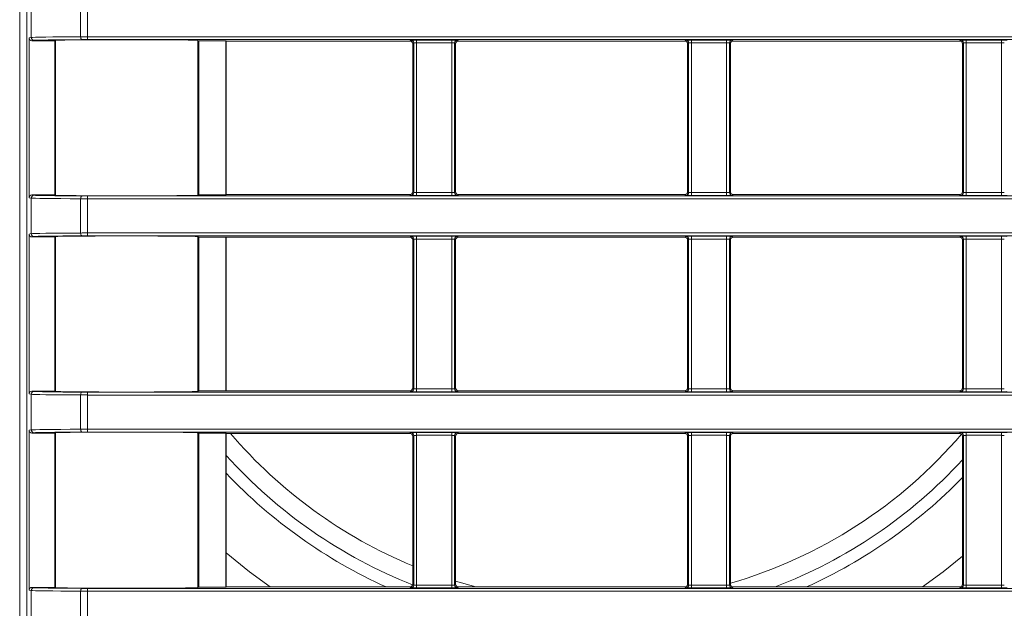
# Model space of a CAD drawing. Header units: millimetres. Extents: x 0 to 1118, y 0 to 864.
# Tile 159 of 256: x 708 to 725, y 96 to 106. Entities that reach past the tile are written whole.
import ezdxf

# ---------------------------------------------------------------- set-up
doc = ezdxf.new("R2010")
doc.units = ezdxf.units.MM

msp = doc.modelspace()

# ---------------------------------------------------------------- linework, layer by layer
at = {"color": 7, "linetype": 'Continuous', "lineweight": 15}
for p, q in [((708.026, 81.943), (708.026, 117.219)), ((708.152, 82.131), (708.152, 117.031)), ((708.191, 106.152), (708.191, 103.344)), ((708.241, 106.102), (708.641, 106.102)), ((708.641, 106.102), (708.652, 106.108)), ((708.641, 106.102), (708.641, 103.394)), ((708.652, 106.108), (708.652, 103.389)), ((711.152, 106.108), (711.169, 106.099)), ((711.152, 106.108), (711.152, 103.389)), ((711.169, 106.099), (711.645, 106.099)), ((711.169, 103.398), (711.169, 106.099)), ((711.652, 106.096), (711.645, 106.099)), ((711.645, 106.099), (711.645, 103.398)), ((711.652, 106.096), (714.877, 106.096)), ((711.652, 106.096), (711.652, 103.401)), ((714.927, 103.451), (714.927, 106.046)), ((715.677, 106.046), (715.677, 103.451)), ((715.727, 106.096), (719.702, 106.096)), ((719.752, 103.451), (719.752, 106.046)), ((720.502, 106.046), (720.502, 103.451)), ((720.552, 106.096), (724.527, 106.096)), ((724.577, 103.451), (724.577, 106.046)), ((708.641, 103.394), (708.241, 103.394)), ((708.652, 103.389), (708.641, 103.394)), ((711.169, 103.398), (711.152, 103.389)), ((711.645, 103.398), (711.169, 103.398)), ((711.645, 103.398), (711.652, 103.401)), ((714.877, 103.401), (711.652, 103.401)), ((719.702, 103.401), (715.727, 103.401)), ((724.527, 103.401), (720.552, 103.401)), ((708.191, 102.707), (708.191, 99.899)), ((708.241, 102.657), (708.641, 102.657)), ((708.641, 102.657), (708.652, 102.663)), ((708.641, 102.657), (708.641, 99.949)), ((708.652, 102.663), (708.652, 99.944)), ((711.152, 102.663), (711.169, 102.654)), ((711.152, 102.663), (711.152, 99.944)), ((711.169, 102.654), (711.645, 102.654)), ((711.169, 99.953), (711.169, 102.654)), ((711.652, 102.651), (711.645, 102.654)), ((711.645, 102.654), (711.645, 99.953)), ((711.652, 102.651), (714.877, 102.651)), ((711.652, 102.651), (711.652, 99.956)), ((714.927, 100.006), (714.927, 102.601)), ((715.677, 102.601), (715.677, 100.006)), ((715.727, 102.651), (719.702, 102.651)), ((719.752, 100.006), (719.752, 102.601)), ((720.502, 102.601), (720.502, 100.006)), ((720.552, 102.651), (724.527, 102.651)), ((724.577, 100.006), (724.577, 102.601)), ((708.641, 99.949), (708.241, 99.949)), ((708.652, 99.944), (708.641, 99.949)), ((711.169, 99.953), (711.152, 99.944)), ((711.645, 99.953), (711.169, 99.953)), ((711.645, 99.953), (711.652, 99.956)), ((714.877, 99.956), (711.652, 99.956)), ((719.702, 99.956), (715.727, 99.956)), ((724.527, 99.956), (720.552, 99.956)), ((708.191, 99.262), (708.191, 96.454)), ((708.641, 99.212), (708.652, 99.218)), ((708.652, 99.218), (708.652, 96.499)), ((711.152, 99.218), (711.169, 99.209)), ((711.152, 99.218), (711.152, 96.499)), ((708.241, 99.212), (708.641, 99.212)), ((708.641, 99.212), (708.641, 96.504)), ((711.169, 99.209), (711.645, 99.209)), ((711.169, 96.508), (711.169, 99.209)), ((711.652, 99.206), (711.645, 99.209)), ((711.645, 99.209), (711.645, 96.508)), ((711.652, 99.206), (714.877, 99.206)), ((711.652, 99.206), (711.652, 96.511)), ((714.927, 96.561), (714.927, 99.156)), ((715.677, 99.156), (715.677, 96.561)), ((715.727, 99.206), (719.702, 99.206)), ((719.752, 96.561), (719.752, 99.156)), ((720.502, 99.156), (720.502, 96.561)), ((720.552, 99.206), (724.527, 99.206)), ((724.577, 96.561), (724.577, 99.156)), ((708.641, 96.504), (708.241, 96.504)), ((708.652, 96.499), (708.641, 96.504)), ((711.169, 96.508), (711.152, 96.499)), ((711.645, 96.508), (711.169, 96.508)), ((711.645, 96.508), (711.652, 96.511)), ((714.877, 96.511), (711.652, 96.511)), ((716.034, 96.511), (715.677, 96.612)), ((719.702, 96.511), (715.727, 96.511)), ((724.527, 96.511), (720.552, 96.511))]:
    msp.add_line(p, q, dxfattribs=at)
at = {"color": 9, "linetype": 'Continuous', "lineweight": 0}
for p, q in [((708.228, 106.159), (708.228, 106.783)), ((709.096, 106.17), (709.096, 106.771)), ((709.216, 106.771), (709.216, 106.171)), ((708.191, 106.152), (708.228, 106.159)), ((709.216, 106.171), (743.948, 106.171)), ((709.216, 106.171), (709.216, 106.121)), ((708.278, 106.109), (708.241, 106.102)), ((743.898, 106.121), (709.216, 106.121)), ((714.877, 106.096), (714.893, 106.112)), ((714.943, 106.062), (714.927, 106.046)), ((714.943, 103.435), (714.943, 106.062)), ((714.993, 106.113), (715.611, 106.113)), ((714.993, 106.063), (714.993, 106.113)), ((715.611, 106.063), (714.993, 106.063)), ((714.993, 106.063), (714.993, 103.434)), ((715.611, 106.063), (715.611, 106.113)), ((715.611, 103.434), (715.611, 106.063)), ((715.661, 106.062), (715.661, 103.435)), ((715.677, 106.046), (715.661, 106.062)), ((715.711, 106.112), (715.727, 106.096)), ((719.702, 106.096), (719.718, 106.112)), ((719.768, 106.062), (719.752, 106.046)), ((719.768, 103.435), (719.768, 106.062)), ((719.818, 106.113), (720.436, 106.113)), ((719.818, 106.063), (719.818, 106.113)), ((720.436, 106.063), (719.818, 106.063)), ((719.818, 106.063), (719.818, 103.434)), ((720.436, 106.063), (720.436, 106.113)), ((720.436, 103.434), (720.436, 106.063)), ((720.486, 106.062), (720.486, 103.435)), ((720.502, 106.046), (720.486, 106.062)), ((720.536, 106.112), (720.552, 106.096)), ((724.527, 106.096), (724.543, 106.112)), ((724.593, 106.062), (724.577, 106.046)), ((724.593, 103.435), (724.593, 106.062)), ((724.643, 106.113), (725.261, 106.113)), ((724.643, 106.063), (724.643, 106.113)), ((725.261, 106.063), (724.643, 106.063)), ((724.643, 106.063), (724.643, 103.434)), ((725.261, 106.063), (725.261, 106.113)), ((725.261, 103.434), (725.261, 106.063)), ((708.241, 103.394), (708.278, 103.388)), ((709.216, 103.326), (709.216, 103.376)), ((709.216, 103.376), (743.898, 103.376)), ((714.893, 103.385), (714.877, 103.401)), ((714.927, 103.451), (714.943, 103.435)), ((714.993, 103.384), (714.993, 103.434)), ((714.993, 103.434), (715.611, 103.434)), ((715.611, 103.384), (714.993, 103.384)), ((715.611, 103.384), (715.611, 103.434)), ((715.661, 103.435), (715.677, 103.451)), ((715.727, 103.401), (715.711, 103.385)), ((719.718, 103.385), (719.702, 103.401)), ((719.752, 103.451), (719.768, 103.435)), ((719.818, 103.384), (719.818, 103.434)), ((719.818, 103.434), (720.436, 103.434)), ((720.436, 103.384), (719.818, 103.384)), ((720.436, 103.384), (720.436, 103.434)), ((720.486, 103.435), (720.502, 103.451)), ((720.552, 103.401), (720.536, 103.385)), ((724.543, 103.385), (724.527, 103.401)), ((724.577, 103.451), (724.593, 103.435)), ((724.643, 103.384), (724.643, 103.434)), ((724.643, 103.434), (725.261, 103.434)), ((725.261, 103.384), (724.643, 103.384)), ((725.261, 103.384), (725.261, 103.434)), ((708.228, 103.338), (708.191, 103.344)), ((708.228, 102.714), (708.228, 103.338)), ((709.096, 102.725), (709.096, 103.326)), ((709.216, 103.326), (709.216, 102.726)), ((743.948, 103.326), (709.216, 103.326)), ((708.191, 102.707), (708.228, 102.714)), ((709.216, 102.726), (743.948, 102.726)), ((709.216, 102.726), (709.216, 102.676)), ((743.898, 102.676), (709.216, 102.676)), ((708.278, 102.664), (708.241, 102.657)), ((714.877, 102.651), (714.893, 102.667)), ((714.943, 102.617), (714.927, 102.601)), ((714.943, 99.99), (714.943, 102.617)), ((714.993, 102.668), (715.611, 102.668)), ((714.993, 102.618), (714.993, 102.668)), ((715.611, 102.618), (714.993, 102.618)), ((714.993, 102.618), (714.993, 99.989)), ((715.611, 102.618), (715.611, 102.668)), ((715.611, 99.989), (715.611, 102.618)), ((715.661, 102.617), (715.661, 99.99)), ((715.677, 102.601), (715.661, 102.617)), ((715.711, 102.667), (715.727, 102.651)), ((719.702, 102.651), (719.718, 102.667)), ((719.768, 102.617), (719.752, 102.601)), ((719.768, 99.99), (719.768, 102.617)), ((719.818, 102.668), (720.436, 102.668)), ((719.818, 102.618), (719.818, 102.668)), ((720.436, 102.618), (719.818, 102.618)), ((719.818, 102.618), (719.818, 99.989)), ((720.436, 102.618), (720.436, 102.668)), ((720.436, 99.989), (720.436, 102.618)), ((720.486, 102.617), (720.486, 99.99)), ((720.502, 102.601), (720.486, 102.617)), ((720.536, 102.667), (720.552, 102.651)), ((724.527, 102.651), (724.543, 102.667)), ((724.593, 102.617), (724.577, 102.601)), ((724.593, 99.99), (724.593, 102.617)), ((724.643, 102.668), (725.261, 102.668)), ((724.643, 102.618), (724.643, 102.668)), ((725.261, 102.618), (724.643, 102.618)), ((724.643, 102.618), (724.643, 99.989)), ((725.261, 102.618), (725.261, 102.668)), ((725.261, 99.989), (725.261, 102.618)), ((708.241, 99.949), (708.278, 99.943)), ((709.216, 99.881), (709.216, 99.931)), ((709.216, 99.931), (743.898, 99.931)), ((714.893, 99.94), (714.877, 99.956)), ((714.927, 100.006), (714.943, 99.99)), ((714.993, 99.939), (714.993, 99.989)), ((714.993, 99.989), (715.611, 99.989)), ((715.611, 99.939), (714.993, 99.939)), ((715.611, 99.939), (715.611, 99.989)), ((715.661, 99.99), (715.677, 100.006)), ((715.727, 99.956), (715.711, 99.94)), ((719.718, 99.94), (719.702, 99.956)), ((719.752, 100.006), (719.768, 99.99)), ((719.818, 99.939), (719.818, 99.989)), ((719.818, 99.989), (720.436, 99.989)), ((720.436, 99.939), (719.818, 99.939)), ((720.436, 99.939), (720.436, 99.989)), ((720.486, 99.99), (720.502, 100.006)), ((720.552, 99.956), (720.536, 99.94)), ((724.543, 99.94), (724.527, 99.956)), ((724.577, 100.006), (724.593, 99.99)), ((724.643, 99.939), (724.643, 99.989)), ((724.643, 99.989), (725.261, 99.989)), ((725.261, 99.939), (724.643, 99.939)), ((725.261, 99.939), (725.261, 99.989)), ((708.228, 99.893), (708.191, 99.899)), ((708.228, 99.269), (708.228, 99.893)), ((709.096, 99.28), (709.096, 99.881)), ((709.216, 99.881), (709.216, 99.281)), ((743.948, 99.881), (709.216, 99.881)), ((708.191, 99.262), (708.228, 99.269)), ((708.278, 99.219), (708.241, 99.212)), ((709.216, 99.281), (743.948, 99.281)), ((709.216, 99.281), (709.216, 99.231)), ((743.898, 99.231), (709.216, 99.231)), ((714.877, 99.206), (714.893, 99.222)), ((714.993, 99.223), (715.611, 99.223)), ((714.993, 99.223), (714.993, 99.173)), ((715.611, 99.223), (715.611, 99.173)), ((715.711, 99.222), (715.727, 99.206)), ((719.702, 99.206), (719.718, 99.222)), ((719.818, 99.223), (720.436, 99.223)), ((719.818, 99.223), (719.818, 99.173)), ((720.436, 99.223), (720.436, 99.173)), ((720.536, 99.222), (720.552, 99.206)), ((724.527, 99.206), (724.543, 99.222)), ((724.643, 99.223), (725.261, 99.223)), ((724.643, 99.223), (724.643, 99.173)), ((725.261, 99.223), (725.261, 99.173)), ((714.943, 99.172), (714.927, 99.156)), ((714.943, 96.545), (714.943, 99.172)), ((715.611, 99.173), (714.993, 99.173)), ((714.993, 99.173), (714.993, 96.544)), ((715.611, 96.544), (715.611, 99.173)), ((715.661, 99.172), (715.661, 96.545)), ((715.677, 99.156), (715.661, 99.172)), ((719.768, 99.172), (719.752, 99.156)), ((719.768, 96.545), (719.768, 99.172)), ((720.436, 99.173), (719.818, 99.173)), ((719.818, 99.173), (719.818, 96.544)), ((720.436, 96.544), (720.436, 99.173)), ((720.486, 99.172), (720.486, 96.545)), ((720.502, 99.156), (720.486, 99.172)), ((724.593, 99.172), (724.577, 99.156)), ((724.593, 96.545), (724.593, 99.172)), ((725.261, 99.173), (724.643, 99.173)), ((724.643, 99.173), (724.643, 96.544)), ((725.261, 96.544), (725.261, 99.173)), ((708.228, 96.448), (708.191, 96.454)), ((708.241, 96.504), (708.278, 96.498)), ((709.216, 96.436), (709.216, 96.486)), ((709.216, 96.486), (743.898, 96.486)), ((714.893, 96.495), (714.877, 96.511)), ((714.927, 96.561), (714.943, 96.545)), ((714.993, 96.544), (714.993, 96.494)), ((714.993, 96.544), (715.611, 96.544)), ((715.611, 96.494), (714.993, 96.494)), ((715.611, 96.544), (715.611, 96.494)), ((715.661, 96.545), (715.677, 96.561)), ((715.727, 96.511), (715.711, 96.495)), ((719.718, 96.495), (719.702, 96.511)), ((719.752, 96.561), (719.768, 96.545)), ((719.818, 96.544), (720.436, 96.544)), ((719.818, 96.544), (719.818, 96.494)), ((720.436, 96.494), (719.818, 96.494)), ((720.436, 96.544), (720.436, 96.494)), ((720.486, 96.545), (720.502, 96.561)), ((720.552, 96.511), (720.536, 96.495)), ((724.543, 96.495), (724.527, 96.511)), ((724.577, 96.561), (724.593, 96.545)), ((724.643, 96.544), (725.261, 96.544)), ((724.643, 96.544), (724.643, 96.494)), ((725.261, 96.494), (724.643, 96.494)), ((725.261, 96.544), (725.261, 96.494)), ((708.228, 95.824), (708.228, 96.448)), ((709.096, 95.835), (709.096, 96.436)), ((709.216, 96.436), (709.216, 95.836)), ((743.948, 96.436), (709.216, 96.436))]:
    msp.add_line(p, q, dxfattribs=at)
at = {"color": 9, "linetype": 'Continuous', "lineweight": 0, "flags": 128}
for points in [[(709.096, 106.17), (709.097, 106.161), (709.098, 106.151), (709.1, 106.143), (709.103, 106.135), (709.107, 106.129), (709.111, 106.124), (709.115, 106.121), (709.12, 106.12)], [(709.096, 103.326), (709.097, 103.336), (709.098, 103.345), (709.1, 103.354), (709.103, 103.362), (709.107, 103.368), (709.111, 103.373), (709.115, 103.375), (709.12, 103.376)], [(709.096, 102.725), (709.097, 102.716), (709.098, 102.706), (709.1, 102.698), (709.103, 102.69), (709.107, 102.684), (709.111, 102.679), (709.115, 102.676), (709.12, 102.675)], [(709.096, 99.881), (709.097, 99.891), (709.098, 99.9), (709.1, 99.909), (709.103, 99.917), (709.107, 99.923), (709.111, 99.928), (709.115, 99.93), (709.12, 99.931)], [(709.096, 99.28), (709.097, 99.271), (709.098, 99.261), (709.1, 99.253), (709.103, 99.245), (709.107, 99.239), (709.111, 99.234), (709.115, 99.231), (709.12, 99.23)], [(709.096, 96.436), (709.097, 96.446), (709.098, 96.455), (709.1, 96.464), (709.103, 96.472), (709.107, 96.478), (709.111, 96.483), (709.115, 96.485), (709.12, 96.486)]]:
    msp.add_lwpolyline(points, dxfattribs=at)
at = {"color": 7, "linetype": 'Continuous', "lineweight": 15, "flags": 128}
for points in [[(712.424, 96.511), (712.062, 96.777), (711.652, 97.11)], [(724.577, 97.05), (724.238, 96.777), (723.876, 96.511)]]:
    msp.add_lwpolyline(points, dxfattribs=at)
at = {"color": 9, "linetype": 'Continuous', "lineweight": 0}
for centre, start, end in [((708.278, 106.159), 179.9925, 269.9311), ((714.893, 106.062), 0.0051, 89.9949), ((715.711, 106.062), 90.0051, 179.9949), ((719.718, 106.062), 0.0051, 89.9949), ((720.536, 106.062), 90.0051, 179.9949), ((724.543, 106.062), 0.0051, 89.9949), ((708.278, 103.338), 90.0689, 180.0075), ((714.893, 103.435), 270.0051, 359.9949), ((715.711, 103.435), 180.0051, 269.9949), ((719.718, 103.435), 270.0051, 359.9949), ((720.536, 103.435), 180.0051, 269.9949), ((724.543, 103.435), 270.0051, 359.9949), ((708.278, 102.714), 179.9925, 269.9311), ((714.893, 102.617), 0.0051, 89.9949), ((715.711, 102.617), 90.0051, 179.9949), ((719.718, 102.617), 0.0051, 89.9949), ((720.536, 102.617), 90.0051, 179.9949), ((724.543, 102.617), 0.0051, 89.9949), ((708.278, 99.893), 90.0689, 180.0075), ((714.893, 99.99), 270.0051, 359.9949), ((715.711, 99.99), 180.0051, 269.9949), ((719.718, 99.99), 270.0051, 359.9949), ((720.536, 99.99), 180.0051, 269.9949), ((724.543, 99.99), 270.0051, 359.9949), ((708.278, 99.269), 179.9925, 269.9311), ((714.893, 99.172), 0.0051, 89.9949), ((715.711, 99.172), 90.0051, 179.9949), ((719.718, 99.172), 0.0051, 89.9949), ((720.536, 99.172), 90.0051, 179.9949), ((724.543, 99.172), 0.0051, 89.9949), ((708.278, 96.448), 90.0689, 180.0075), ((714.893, 96.545), 270.0051, 359.9949), ((715.711, 96.545), 180.0051, 269.9949), ((719.718, 96.545), 270.0051, 359.9949), ((720.536, 96.545), 180.0051, 269.9949), ((724.543, 96.545), 270.0051, 359.9949)]:
    msp.add_arc(centre, 0.05, start, end, dxfattribs=at)
at = {"color": 7, "linetype": 'Continuous', "lineweight": 15}
for radius, start, end in [(8.438, 220.4383, 247.5436), (8.437, 286.1862, 319.4454), (8.75, 222.0446, 248.3684), (8.75, 291.0186, 317.2666), (8.963, 223.5298, 245.69), (8.962, 294.31, 315.8159)]:
    msp.add_arc((718.15, 104.679), radius, start, end, dxfattribs=at)
for centre, major_axis, ratio, start_param, end_param in [((708.241, 106.152), (-0.0494, -0.0082), 0.998592, 6.118409, 7.688749), ((709.902, 106.108), (1.25, 0), 0.008727, 0, 3.141593), ((714.877, 106.046), (-0.0354, -0.0354), 0.999924, 2.356233, 3.926953), ((715.727, 106.046), (-0.0354, 0.0354), 0.999924, 5.497825, 7.068545), ((719.702, 106.046), (-0.0354, -0.0354), 0.999924, 2.356233, 3.926953), ((720.552, 106.046), (-0.0354, 0.0354), 0.999924, 5.497825, 7.068545), ((724.527, 106.046), (-0.0354, -0.0354), 0.999924, 2.356233, 3.926953), ((708.241, 103.344), (0.0494, -0.0082), 0.998592, 1.736029, 3.306369), ((709.902, 103.389), (1.25, 0), 0.008727, 3.141593, 6.283185), ((714.877, 103.451), (0.0354, -0.0354), 0.999924, 5.497825, 7.068545), ((715.727, 103.451), (0.0354, 0.0354), 0.999924, 2.356233, 3.926953), ((719.702, 103.451), (0.0354, -0.0354), 0.999924, 5.497825, 7.068545), ((720.552, 103.451), (0.0354, 0.0354), 0.999924, 2.356233, 3.926953), ((724.527, 103.451), (0.0354, -0.0354), 0.999924, 5.497825, 7.068545), ((708.241, 102.707), (-0.0494, -0.0082), 0.998592, 6.118409, 7.688749), ((709.902, 102.663), (1.25, 0), 0.008727, 0, 3.141593), ((714.877, 102.601), (-0.0354, -0.0354), 0.999924, 2.356233, 3.926953), ((715.727, 102.601), (-0.0354, 0.0354), 0.999924, 5.497825, 7.068545), ((719.702, 102.601), (-0.0354, -0.0354), 0.999924, 2.356233, 3.926953), ((720.552, 102.601), (-0.0354, 0.0354), 0.999924, 5.497825, 7.068545), ((724.527, 102.601), (-0.0354, -0.0354), 0.999924, 2.356233, 3.926953), ((708.241, 99.899), (0.0494, -0.0082), 0.998592, 1.736029, 3.306369), ((709.902, 99.944), (1.25, 0), 0.008727, 3.141593, 6.283185), ((714.877, 100.006), (0.0354, -0.0354), 0.999924, 5.497825, 7.068545), ((715.727, 100.006), (0.0354, 0.0354), 0.999924, 2.356233, 3.926953), ((719.702, 100.006), (0.0354, -0.0354), 0.999924, 5.497825, 7.068545), ((720.552, 100.006), (0.0354, 0.0354), 0.999924, 2.356233, 3.926953), ((724.527, 100.006), (0.0354, -0.0354), 0.999924, 5.497825, 7.068545), ((708.241, 99.262), (-0.0494, -0.0082), 0.998592, 6.118409, 7.688749), ((709.902, 99.218), (1.25, 0), 0.008727, 0, 3.141593), ((714.877, 99.156), (-0.0354, -0.0354), 0.999924, 2.356233, 3.926953), ((715.727, 99.156), (-0.0354, 0.0354), 0.999924, 5.497825, 7.068545), ((719.702, 99.156), (-0.0354, -0.0354), 0.999924, 2.356233, 3.926953), ((720.552, 99.156), (-0.0354, 0.0354), 0.999924, 5.497825, 7.068545), ((724.527, 99.156), (-0.0354, -0.0354), 0.999924, 2.356233, 3.926953), ((708.241, 96.454), (0.0494, -0.0082), 0.998592, 1.736029, 3.306369), ((709.902, 96.499), (1.25, 0), 0.008727, 3.141593, 6.283185), ((714.877, 96.561), (0.0354, -0.0354), 0.999924, 5.497825, 7.068545), ((715.727, 96.561), (0.0354, 0.0354), 0.999924, 2.356233, 3.926953), ((719.702, 96.561), (0.0354, -0.0354), 0.999924, 5.497825, 7.068545), ((720.552, 96.561), (0.0354, 0.0354), 0.999924, 2.356233, 3.926953), ((724.527, 96.561), (0.0354, -0.0354), 0.999924, 5.497825, 7.068545)]:
    msp.add_ellipse(centre, major_axis=major_axis, ratio=ratio, start_param=start_param, end_param=end_param, dxfattribs=at)
at = {"color": 9, "linetype": 'Continuous', "lineweight": 0}
for centre, major_axis, ratio, start_param, end_param in [((709.902, 106.158), (1.676, 0), 0.008466, 2.072428, 3.089233), ((709.216, 106.169), (0.25, 0), 0.006981, 1.570796, 2.072428), ((709.902, 106.108), (1.626, 0), 0.008727, 2.072428, 3.089233), ((709.216, 106.119), (0.2, 0), 0.008727, 1.570796, 2.072428), ((714.993, 106.112), (0.1, 0), 0.008727, 1.570796, 3.132866), ((714.993, 106.062), (0.05, 0), 0.017454, 1.570796, 3.132866), ((715.611, 106.112), (0.1, 0), 0.008727, 0.008727, 1.570796), ((715.611, 106.062), (0.05, 0), 0.017454, 0.008727, 1.570796), ((719.818, 106.112), (0.1, 0), 0.008727, 1.570796, 3.132866), ((719.818, 106.062), (0.05, 0), 0.017454, 1.570796, 3.132866), ((720.436, 106.112), (0.1, 0), 0.008727, 0.008727, 1.570796), ((720.436, 106.062), (0.05, 0), 0.017454, 0.008727, 1.570796), ((724.643, 106.112), (0.1, 0), 0.008727, 1.570796, 3.132866), ((724.643, 106.062), (0.05, 0), 0.017454, 1.570796, 3.132866), ((725.261, 106.112), (0.1, 0), 0.008727, 0.008727, 1.570796), ((725.261, 106.062), (0.05, 0), 0.017454, 0.008727, 1.570796), ((709.902, 103.389), (1.626, 0), 0.008727, 3.193953, 4.210758), ((709.216, 103.378), (0.2, 0), 0.008727, 4.210758, 4.712389), ((714.993, 103.385), (0.1, 0), 0.008727, 3.150319, 4.712389), ((714.993, 103.435), (0.05, 0), 0.017454, 3.150319, 4.712389), ((715.611, 103.435), (0.05, 0), 0.017454, 4.712389, 6.274459), ((715.611, 103.385), (0.1, 0), 0.008727, 4.712389, 6.274459), ((719.818, 103.385), (0.1, 0), 0.008727, 3.150319, 4.712389), ((719.818, 103.435), (0.05, 0), 0.017454, 3.150319, 4.712389), ((720.436, 103.435), (0.05, 0), 0.017454, 4.712389, 6.274459), ((720.436, 103.385), (0.1, 0), 0.008727, 4.712389, 6.274459), ((724.643, 103.385), (0.1, 0), 0.008727, 3.150319, 4.712389), ((724.643, 103.435), (0.05, 0), 0.017454, 3.150319, 4.712389), ((725.261, 103.435), (0.05, 0), 0.017454, 4.712389, 6.274459), ((725.261, 103.385), (0.1, 0), 0.008727, 4.712389, 6.274459), ((709.902, 103.339), (1.676, 0), 0.008466, 3.193953, 4.210758), ((709.216, 103.328), (0.25, 0), 0.006981, 4.210758, 4.712389), ((709.902, 102.713), (1.676, 0), 0.008466, 2.072428, 3.089233), ((709.902, 102.663), (1.626, 0), 0.008727, 2.072428, 3.089233), ((709.216, 102.724), (0.25, 0), 0.006981, 1.570796, 2.072428), ((709.216, 102.674), (0.2, 0), 0.008727, 1.570796, 2.072428), ((714.993, 102.667), (0.1, 0), 0.008727, 1.570796, 3.132866), ((714.993, 102.617), (0.05, 0), 0.017454, 1.570796, 3.132866), ((715.611, 102.667), (0.1, 0), 0.008727, 0.008727, 1.570796), ((715.611, 102.617), (0.05, 0), 0.017454, 0.008727, 1.570796), ((719.818, 102.667), (0.1, 0), 0.008727, 1.570796, 3.132866), ((719.818, 102.617), (0.05, 0), 0.017454, 1.570796, 3.132866), ((720.436, 102.667), (0.1, 0), 0.008727, 0.008727, 1.570796), ((720.436, 102.617), (0.05, 0), 0.017454, 0.008727, 1.570796), ((724.643, 102.667), (0.1, 0), 0.008727, 1.570796, 3.132866), ((724.643, 102.617), (0.05, 0), 0.017454, 1.570796, 3.132866), ((725.261, 102.667), (0.1, 0), 0.008727, 0.008727, 1.570796), ((725.261, 102.617), (0.05, 0), 0.017454, 0.008727, 1.570796), ((709.902, 99.944), (1.626, 0), 0.008727, 3.193953, 4.210758), ((709.216, 99.933), (0.2, 0), 0.008727, 4.210758, 4.712389), ((714.993, 99.94), (0.1, 0), 0.008727, 3.150319, 4.712389), ((714.993, 99.99), (0.05, 0), 0.017454, 3.150319, 4.712389), ((715.611, 99.99), (0.05, 0), 0.017454, 4.712389, 6.274459), ((715.611, 99.94), (0.1, 0), 0.008727, 4.712389, 6.274459), ((719.818, 99.94), (0.1, 0), 0.008727, 3.150319, 4.712389), ((719.818, 99.99), (0.05, 0), 0.017454, 3.150319, 4.712389), ((720.436, 99.99), (0.05, 0), 0.017454, 4.712389, 6.274459), ((720.436, 99.94), (0.1, 0), 0.008727, 4.712389, 6.274459), ((724.643, 99.94), (0.1, 0), 0.008727, 3.150319, 4.712389), ((724.643, 99.99), (0.05, 0), 0.017454, 3.150319, 4.712389), ((725.261, 99.99), (0.05, 0), 0.017454, 4.712389, 6.274459), ((725.261, 99.94), (0.1, 0), 0.008727, 4.712389, 6.274459), ((709.902, 99.894), (1.676, 0), 0.008466, 3.193953, 4.210758), ((709.216, 99.883), (0.25, 0), 0.006981, 4.210758, 4.712389), ((709.902, 99.268), (1.676, 0), 0.008466, 2.072428, 3.089233), ((709.902, 99.218), (1.626, 0), 0.008727, 2.072428, 3.089233), ((709.216, 99.279), (0.25, 0), 0.006981, 1.570796, 2.072428), ((709.216, 99.229), (0.2, 0), 0.008727, 1.570796, 2.072428), ((714.993, 99.222), (0.1, 0), 0.008727, 1.570796, 3.132866), ((715.611, 99.222), (0.1, 0), 0.008727, 0.008727, 1.570796), ((719.818, 99.222), (0.1, 0), 0.008727, 1.570796, 3.132866), ((720.436, 99.222), (0.1, 0), 0.008727, 0.008727, 1.570796), ((724.643, 99.222), (0.1, 0), 0.008727, 1.570796, 3.132866), ((725.261, 99.222), (0.1, 0), 0.008727, 0.008727, 1.570796), ((714.993, 99.172), (0.05, 0), 0.017454, 1.570796, 3.132866), ((715.611, 99.172), (0.05, 0), 0.017454, 0.008727, 1.570796), ((719.818, 99.172), (0.05, 0), 0.017454, 1.570796, 3.132866), ((720.436, 99.172), (0.05, 0), 0.017454, 0.008727, 1.570796), ((724.643, 99.172), (0.05, 0), 0.017454, 1.570796, 3.132866), ((725.261, 99.172), (0.05, 0), 0.017454, 0.008727, 1.570796), ((709.902, 96.499), (1.626, 0), 0.008727, 3.193953, 4.210758), ((709.216, 96.488), (0.2, 0), 0.008727, 4.210758, 4.712389), ((714.993, 96.495), (0.1, 0), 0.008727, 3.150319, 4.712389), ((714.993, 96.545), (0.05, 0), 0.017454, 3.150319, 4.712389), ((715.611, 96.545), (0.05, 0), 0.017454, 4.712389, 6.274459), ((715.611, 96.495), (0.1, 0), 0.008727, 4.712389, 6.274459), ((719.818, 96.495), (0.1, 0), 0.008727, 3.150319, 4.712389), ((719.818, 96.545), (0.05, 0), 0.017454, 3.150319, 4.712389), ((720.436, 96.545), (0.05, 0), 0.017454, 4.712389, 6.274459), ((720.436, 96.495), (0.1, 0), 0.008727, 4.712389, 6.274459), ((724.643, 96.495), (0.1, 0), 0.008727, 3.150319, 4.712389), ((724.643, 96.545), (0.05, 0), 0.017454, 3.150319, 4.712389), ((725.261, 96.545), (0.05, 0), 0.017454, 4.712389, 6.274459), ((725.261, 96.495), (0.1, 0), 0.008727, 4.712389, 6.274459), ((709.902, 96.449), (1.676, 0), 0.008466, 3.193953, 4.210758), ((709.216, 96.438), (0.25, 0), 0.006981, 4.210758, 4.712389)]:
    msp.add_ellipse(centre, major_axis=major_axis, ratio=ratio, start_param=start_param, end_param=end_param, dxfattribs=at)

doc.saveas('drawing.dxf')
